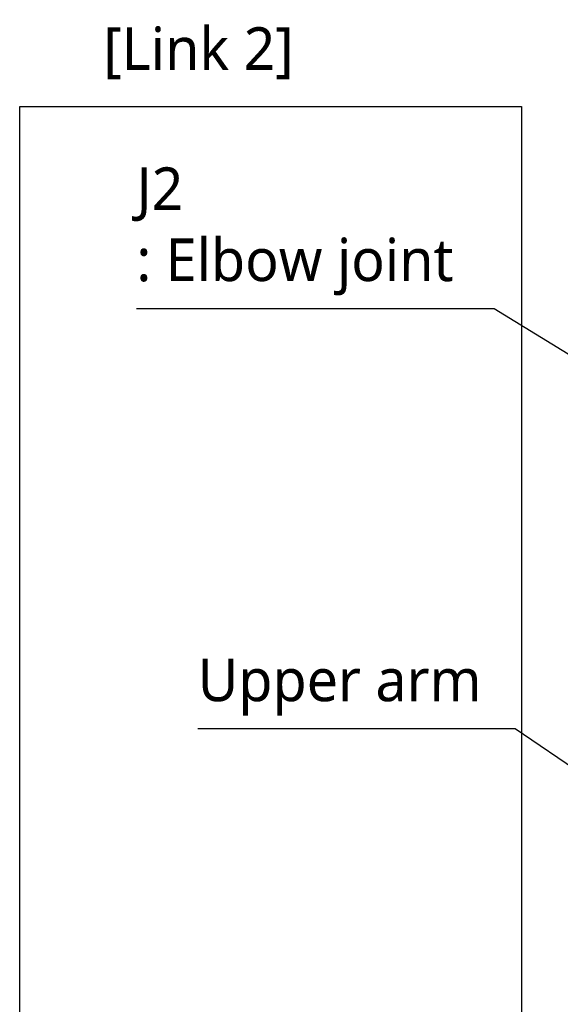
# Model space of a CAD drawing. Header units: millimetres. Extents: x 0 to 4378, y 0 to 2376.
# Tile 147 of 236: x 1159 to 1362, y 1106 to 1475. Entities that reach past the tile are written whole.
import ezdxf

# ---------------------------------------------------------------- set-up
doc = ezdxf.new("R2010")
doc.units = ezdxf.units.MM
doc.header["$LTSCALE"] = 0.2
doc.layers.add('05_Section Line', color=3, linetype='Continuous')
doc.styles.add('Rainbow-5.0 Style', font='malgunsl.ttf')
doc.dimstyles.new('Rainbow-5.0 Style', dxfattribs={"dimtxt": 4, "dimasz": 2.5, "dimexe": 1, "dimexo": 1, "dimgap": 1, "dimtad": 1, "dimdsep": 46, "dimtxsty": 'Rainbow-5.0 Style', "dimcen": 0, "dimclrd": 251, "dimclre": 251, "dimclrt": 7, "dimazin": 3, "dimtp": 0.1, "dimtm": 0.1, "dimtfac": 0.61, "dimtmove": 0, "dimatfit": 3, "dimfxl": 1, "dimlwd": -1, "dimlwe": -1, "dimarcsym": 1})

msp = doc.modelspace()

# ---------------------------------------------------------------- linework, layer by layer
at = {"layer": '05_Section Line'}
msp.add_lwpolyline([(1159.287, 1442.248), (1347.549, 1442.248), (1347.549, 894.049), (1159.287, 894.049)], close=True, dxfattribs=at)

# ---------------------------------------------------------------- texts
at = {"color": 7, "char_height": 16, "attachment_point": 7, "style": 'Rainbow-5.0 Style'}
for s, insert in [('[Link 2]', (1190.674, 1452.491)), ('J2\\P: Elbow joint', (1203.065, 1371.426)), ('Upper arm', (1226.066, 1213.852))]:
    msp.add_mtext(s, dxfattribs=dict(at, insert=insert))

# ---------------------------------------------------------------- leaders
at = {"annotation_type": 0, "has_hookline": 1, "hookline_direction": 1}
for points, text_width in [([(1495.126, 1269.384), (1337.209, 1366.426), (1324.709, 1366.426)], 116.644), ([(1495.119, 1106.612), (1345.168, 1208.852), (1332.668, 1208.852)], 101.602)]:
    msp.add_leader(points, dimstyle='Rainbow-5.0 Style', override={"dimscale": 5, "dimgap": 1, "dimtad": 1}, dxfattribs=dict(at, text_width=text_width))

doc.saveas('drawing.dxf')
